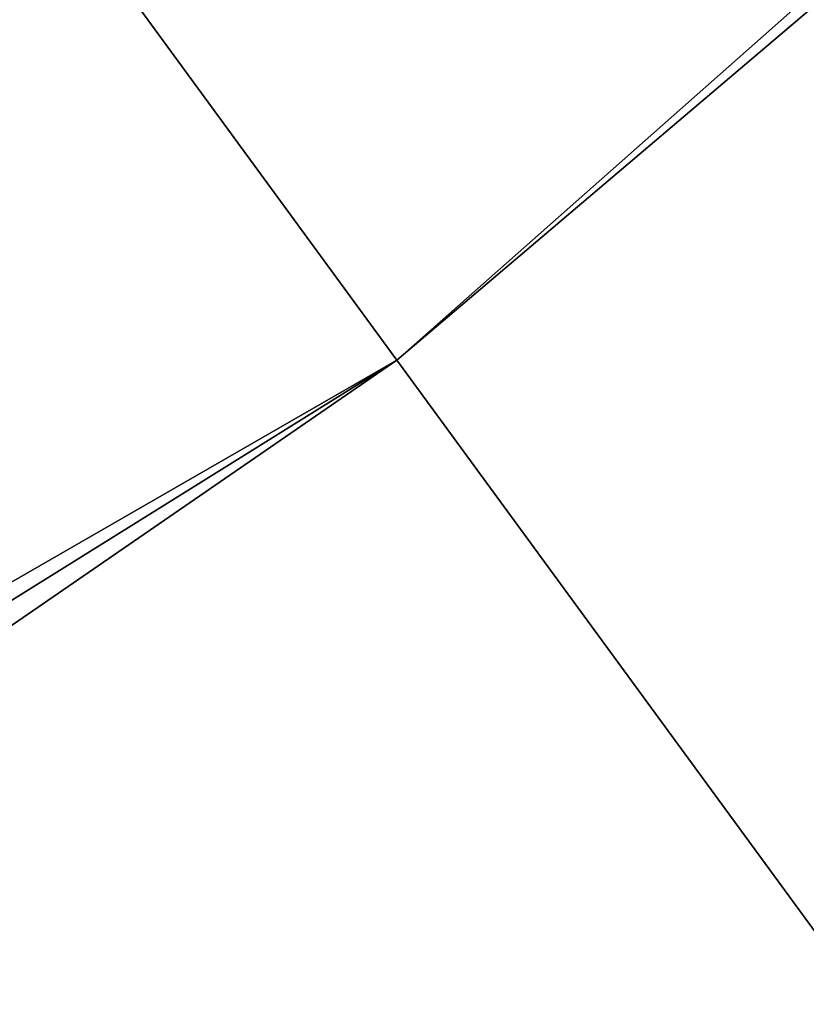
# Model space of a CAD drawing. Header units: millimetres. Extents: x -580 to 582, y -213 to 213.
# Tile 235 of 256: x -421.50898 to -421.50196, y 44.67471 to 44.68352. Entities that reach past the tile are written whole.
import ezdxf

# ---------------------------------------------------------------- set-up
doc = ezdxf.new("R2010")
doc.units = ezdxf.units.MM
doc.header["$LTSCALE"] = 25.4
doc.layers.get('0').update_dxf_attribs({"true_color": 0xff5454})

# ---------------------------------------------------------------- blocks, each defined once
blk = doc.blocks.new('CRAFT-9150.STL')
at = {"color": 250, "true_color": 0x262626}
mesh = blk.add_polyface(dxfattribs=at)
corners = [(-416.5813599, 49.039959, 91.766655), (-421.5056152, 44.6804733, 91.2593002), (-416.4866943, 48.9437561, 91.2593002), (-421.5852661, 44.7894363, 91.766655)]
mesh.append_faces([[corners[k] for k in face] for face in [(0, 1, 2), (1, 0, 3)]], dxfattribs={"vtx0": -1, "color": 250})
mesh = blk.add_polyface(dxfattribs=at)
corners = [(-416.4866943, 48.9437561, 91.2593002), (-421.3288269, 44.4385529, 90.8282089), (-416.2765808, 48.7301559, 90.8282089), (-421.5056152, 44.6804733, 91.2593002)]
mesh.append_faces([[corners[k] for k in face] for face in [(0, 1, 2), (1, 0, 3)]], dxfattribs={"vtx0": -1, "color": 250})
mesh = blk.add_polyface(dxfattribs=at)
corners = [(-422.7780457, 43.9470901, 91.766655), (-421.5056152, 44.6804733, 91.2593002), (-421.5852661, 44.7894363, 91.766655)]
mesh.append_faces([[corners[k] for k in face] for face in [(0, 1, 2)]], dxfattribs={"color": 250})
mesh = blk.add_polyface(dxfattribs=at)
corners = [(-422.7780457, 43.9470901, 91.766655), (-427.0917969, 41.1933861, 91.2593002), (-421.5056152, 44.6804733, 91.2593002)]
mesh.append_faces([[corners[k] for k in face] for face in [(0, 1, 2)]], dxfattribs={"color": 250})
mesh = blk.add_polyface(dxfattribs=at)
corners = [(-421.5056152, 44.6804733, 91.2593002), (-426.9521179, 40.9283028, 90.8282089), (-421.3288269, 44.4385529, 90.8282089), (-427.0917969, 41.1933861, 91.2593002)]
mesh.append_faces([[corners[k] for k in face] for face in [(0, 1, 2), (1, 0, 3)]], dxfattribs={"vtx0": -1, "color": 250})

msp = doc.modelspace()

# ---------------------------------------------------------------- block references
at = {"color": 0}
msp.add_blockref('CRAFT-9150.STL', (0, 0), dxfattribs=at)

doc.saveas('drawing.dxf')
